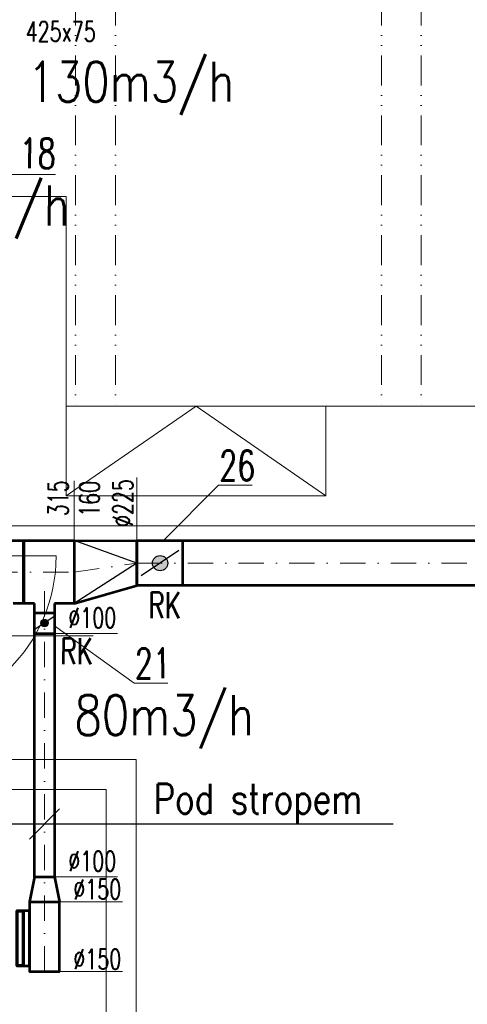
# Model space of a CAD drawing. Header units: millimetres. Extents: x -17045 to 252927, y -178787 to -18768.
# Tile 7 of 46: x 9928 to 12168, y -166834 to -161901. Entities that reach past the tile are written whole.
import ezdxf
from ezdxf.enums import TextEntityAlignment as Align

# ---------------------------------------------------------------- set-up
doc = ezdxf.new("R2010")
doc.units = ezdxf.units.MM
doc.header["$LTSCALE"] = 10
doc.linetypes.add('1.NP - SLEPY_nové$0$JIS_09_15', pattern=[300, 150, -50, 0, -50, 0, -50])
doc.linetypes.add('DASHDOT', pattern=[25.4, 12.7, -6.35, 0, -6.35])
for name, color, linetype, lineweight in [('1.NP - SLEPY_nové$0$1.NP - STÁVAJÍCÍ', 9, 'Continuous', 9), ('1_pismo', 4, 'Continuous', 25), ('Popis1', 3, 'Continuous', 30), ('Standard', 7, 'Continuous', 25), ('TB_23_UT_2NP_DSP', 7, 'Continuous', 5), ('V-tvarovky', 1, 'Continuous', 70), ('VZT rozměry', 6, 'Continuous', 30), ('VZT text', 100, 'Continuous', 30), ('VZT_BLOKY', 10, 'Continuous', 53), ('VZT_DIMENZE', 120, 'Continuous', 20), ('VZT_OSA', 255, 'DASHDOT', 13), ('VZT_pozice 02', 30, 'Continuous', 20)]:
    doc.layers.add(name, color=color, linetype=linetype, lineweight=lineweight)
doc.styles.get("Standard").update_dxf_attribs({"font": 'simplex.shx', "width": 0.8})

# ---------------------------------------------------------------- blocks, each defined once
blk = doc.blocks.new('1.NP - SLEPY_nové')
at = {"layer": '1.NP - SLEPY_nové$0$1.NP - STÁVAJÍCÍ', "color": 9, "linetype": '1.NP - SLEPY_nové$0$JIS_09_15', "lineweight": 9, "ltscale": 0.1}
for p, q in [((6274.7, -47606.7), (6274.7, -53566.7)), ((6474.7, -47606.7), (6474.7, -53566.7)), ((7804.7, -47606.7), (7804.7, -53566.7)), ((8004.7, -47606.7), (8004.7, -53566.7))]:
    blk.add_line(p, q, dxfattribs=at)
at = {"layer": '1.NP - SLEPY_nové$0$1.NP - STÁVAJÍCÍ', "color": 9, "linetype": 'Continuous', "lineweight": 9, "ltscale": 0.1}
for p, q in [((6227.2, -52516.7), (5377.2, -52516.7)), ((6227.2, -52516.7), (6227.2, -53566.7)), ((6227.2, -54016.7), (6227.2, -53566.7)), ((6227.2, -53566.7), (7527.2, -53566.7)), ((6227.2, -54016.7), (6877.2, -53566.7)), ((6877.2, -53566.7), (7527.2, -54016.7)), ((8477.2, -53566.7), (7527.2, -53566.7)), ((7527.2, -54016.7), (7527.2, -53566.7)), ((7527.2, -54016.7), (7527.2, -53566.7)), ((7527.2, -54016.7), (6227.2, -54016.7)), ((8477.2, -54166.7), (5377.2, -54166.7)), ((5377.2, -54316.7), (6177.2, -54316.7)), ((6361.8, -54716.7), (5080.8, -54716.7)), ((6577.2, -55336.7), (5377.2, -55336.7)), ((6577.2, -55336.7), (6577.2, -57146.7)), ((6427.2, -55486.7), (5002.2, -55486.7)), ((6427.2, -55486.7), (6427.2, -57146.7))]:
    blk.add_line(p, q, dxfattribs=at)
blk.add_arc((5377.2, -54316.7), 800, 270, 0, dxfattribs=at)

msp = doc.modelspace()

# ---------------------------------------------------------------- hatches: boundary and pattern name
at = {"layer": 'Standard', "linetype": 'Continuous', "lineweight": 25}
for points in [[(10610.5, -164655.9), (10605.2, -164651.9), (10600.6, -164647), (10597, -164641.4), (10594.4, -164635.3), (10592.9, -164628.8), (10592.5, -164622.1), (10593.3, -164615.5), (10595.3, -164609.2), (10598.3, -164603.2), (10602.3, -164597.9), (10607.2, -164593.3), (10612.8, -164589.7), (10618.9, -164587.1), (10625.4, -164585.6), (10632.1, -164585.2), (10638.7, -164586), (10645.1, -164588), (10651, -164591), (10656.3, -164595), (10660.9, -164599.9), (10664.5, -164605.5), (10667.1, -164611.6), (10668.6, -164618.1), (10669, -164624.8), (10668.2, -164631.4), (10666.2, -164637.8), (10663.2, -164643.7), (10659.2, -164649), (10654.3, -164653.6), (10648.7, -164657.2), (10642.6, -164659.8), (10636.1, -164661.3), (10629.4, -164661.7), (10622.8, -164660.9), (10616.4, -164658.9)], [(10042.2, -164939.7), (10039.5, -164937.7), (10037.3, -164935.3), (10035.5, -164932.6), (10034.3, -164929.6), (10033.5, -164926.4), (10033.3, -164923.1), (10033.7, -164919.9), (10034.7, -164916.8), (10036.2, -164913.8), (10038.1, -164911.2), (10040.5, -164909), (10043.3, -164907.2), (10046.3, -164906), (10049.5, -164905.2), (10052.7, -164905), (10056, -164905.4), (10059.1, -164906.4), (10062, -164907.9), (10064.6, -164909.8), (10066.8, -164912.2), (10068.6, -164915), (10069.9, -164918), (10070.6, -164921.2), (10070.8, -164924.4), (10070.4, -164927.7), (10069.5, -164930.8), (10068, -164933.7), (10066, -164936.3), (10063.6, -164938.5), (10060.9, -164940.3), (10057.9, -164941.6), (10054.7, -164942.3), (10051.4, -164942.5), (10048.2, -164942.1), (10045.1, -164941.2)]]:
    msp.add_hatch(color=0, dxfattribs=at).paths.add_polyline_path(points)

# ---------------------------------------------------------------- linework, layer by layer
at = {"layer": '1_pismo'}
for points in [[(10127.6, -165855), (9976.6, -166006)], [(11797.8, -165930.5), (9744.7, -165930.5)]]:
    msp.add_lwpolyline(points, dxfattribs=at)
at = {"layer": 'Standard', "color": 0, "linetype": 'Continuous', "lineweight": 25}
for p, q in [((10725.1, -164560.7), (10536.3, -164686.2)), ((10098.3, -164893), (10005.8, -164954.5))]:
    msp.add_line(p, q, dxfattribs=at)
for centre, radius in [((10630.7, -164623.5), 38.2), ((10052.1, -164923.8), 18.7)]:
    msp.add_circle(centre, radius, dxfattribs=at)
at = {"layer": 'TB_23_UT_2NP_DSP', "color": 40, "linetype": 'ByBlock', "lineweight": 70}
msp.add_lwpolyline([(9944.5, -166640.6), (9914.5, -166640.6), (9914.5, -166365.6), (9944.5, -166365.6)], close=True, dxfattribs=at)
at = {"layer": 'V-tvarovky'}
msp.add_lwpolyline([(9948.4, -164825.6), (9948.4, -164510.6)], dxfattribs=at)
at = {"layer": 'VZT_BLOKY'}
for points in [[(9282.5, -164510.6), (10200.5, -164510.6), (10200.5, -164825.6), (10102.1, -164825.7)], [(10200.5, -164510.6), (10514.6, -164511)], [(14584.2, -164511), (10514.6, -164511)], [(10514.6, -164736), (10514.6, -164511)], [(10514.6, -164511), (10514.6, -164736)], [(10741.9, -164511), (10741.9, -164736)], [(10200.5, -164825.6), (10514.6, -164736)], [(14584.2, -164736), (10514.6, -164736)], [(10002.1, -164825.6), (9894.7, -164825.6)], [(10002.4, -166194.4), (10002.1, -164825.6)], [(10102.1, -164825.6), (10101.8, -166194.4)], [(10002.1, -164872.6), (10102.1, -164872.6)], [(10002.1, -164975.9), (10102, -164975.9)], [(10002.4, -166194.4), (9977.1, -166319.4)], [(10002.4, -166194.4), (10101.8, -166194.4)], [(10101.8, -166194.4), (10127.1, -166319.4)], [(9977.1, -166319.4), (10127.1, -166319.4)], [(9977.1, -166319.4), (9977.1, -166669.4), (10127.1, -166669.4), (10127.1, -166319.4)], [(9976.9, -166640.6), (9976.9, -166365.6), (9944.5, -166365.6), (9944.5, -166640.6), (9976.9, -166640.6)], [(9977.1, -166669.4), (10127.1, -166669.4)]]:
    msp.add_lwpolyline(points, dxfattribs=at)
at = {"layer": 'VZT_BLOKY', "lineweight": 30}
for points in [[(10514.6, -164623.5), (10200.5, -164510.6)], [(10514.6, -164623.5), (10200.5, -164825.6)]]:
    msp.add_lwpolyline(points, dxfattribs=at)
at = {"layer": 'VZT_DIMENZE'}
for points in [[(10514.6, -164194.8), (10514.6, -164511)], [(10200.5, -164210.7), (10200.5, -164510.6)], [(10418.2, -164975.9), (10102, -164975.9)], [(10417.9, -166194.4), (10101.8, -166194.4)], [(10443.2, -166319.4), (10127.1, -166319.4)], [(10443.2, -166669.4), (10127.1, -166669.4)]]:
    msp.add_lwpolyline(points, dxfattribs=at)
at = {"layer": 'VZT_OSA'}
for points in [[(10200.5, -164668.1), (10514.6, -164623.5)], [(10514.6, -164623.5), (20407.3, -164623.5)], [(9282.5, -164668.1), (10200.5, -164668.1)], [(10052.1, -166669.4), (10052.1, -164668.1)]]:
    msp.add_lwpolyline(points, dxfattribs=at)
at = {"layer": 'VZT_pozice 02'}
for points in [[(8972.5, -162972.6), (9890.4, -162676.9), (10106.3, -162676.9)], [(10645.8, -164511), (10923.2, -164233.3), (11091.9, -164233.3)], [(10102.1, -164937.7), (10500.3, -165224.6), (10669, -165224.6)]]:
    msp.add_lwpolyline(points, dxfattribs=at)

# ---------------------------------------------------------------- block references
at = {"layer": 'V-tvarovky', "rotation": 0.0004583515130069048}
msp.add_blockref('1.NP - SLEPY_nové', (3932.8, -110270.4), dxfattribs=at)

# ---------------------------------------------------------------- texts
at = {"layer": '1_pismo', "insert": (10598, -165728.9), "char_height": 150, "width": 2446.257, "attachment_point": 1, "rotation": 360}
msp.add_mtext('Pod stropem', dxfattribs=at)
at = {"layer": 'Popis1', "width": 0.8}
for s, rotation, p in [('130m3/h', 0.0205, (10484.8, -162311.5)), ('90m3/h', 359.5764, (9728.8, -162928.6)), ('80m3/h', 359.9795, (10651.1, -165484.7))]:
    msp.add_text(s, height=200, rotation=rotation, dxfattribs=at).set_placement(p, align=Align.CENTER)
at = {"layer": 'VZT rozměry', "width": 0.7}
msp.add_text('425x75', height=100, rotation=359.8692, dxfattribs=at).set_placement((9957.5, -162009.6))
at = {"layer": 'VZT text', "width": 0.7}
for p in [(10571.3, -164899.3), (10130.6, -165129.7)]:
    msp.add_text('RK', height=130, rotation=359.8692, dxfattribs=at).set_placement(p)
at = {"layer": 'VZT_DIMENZE', "width": 0.7}
for s, rotation, p in [('315', 89.8688, (10170.5, -164388.6)), ('160', 89.8688, (10326.9, -164391.6)), ('%%C225', 89.8688, (10494.1, -164442.4)), ('%%C100', 0.1322, (10171.2, -164947.8)), ('%%C100', 0.1322, (10171, -166166.4)), ('%%C150', 0.1322, (10196.2, -166307.7)), ('%%C150', 0.1322, (10196.3, -166657.7))]:
    msp.add_text(s, height=100, rotation=rotation, dxfattribs=at).set_placement(p)
at = {"layer": 'VZT_pozice 02', "width": 0.7}
for s, rotation, p in [('18', 359.8692, (9928, -162645.2)), ('26', 0.1317, (10927, -164209.5)), ('21', 0.1317, (10504.1, -165200.8))]:
    msp.add_text(s, height=150, rotation=rotation, dxfattribs=at).set_placement(p)

doc.saveas('drawing.dxf')
